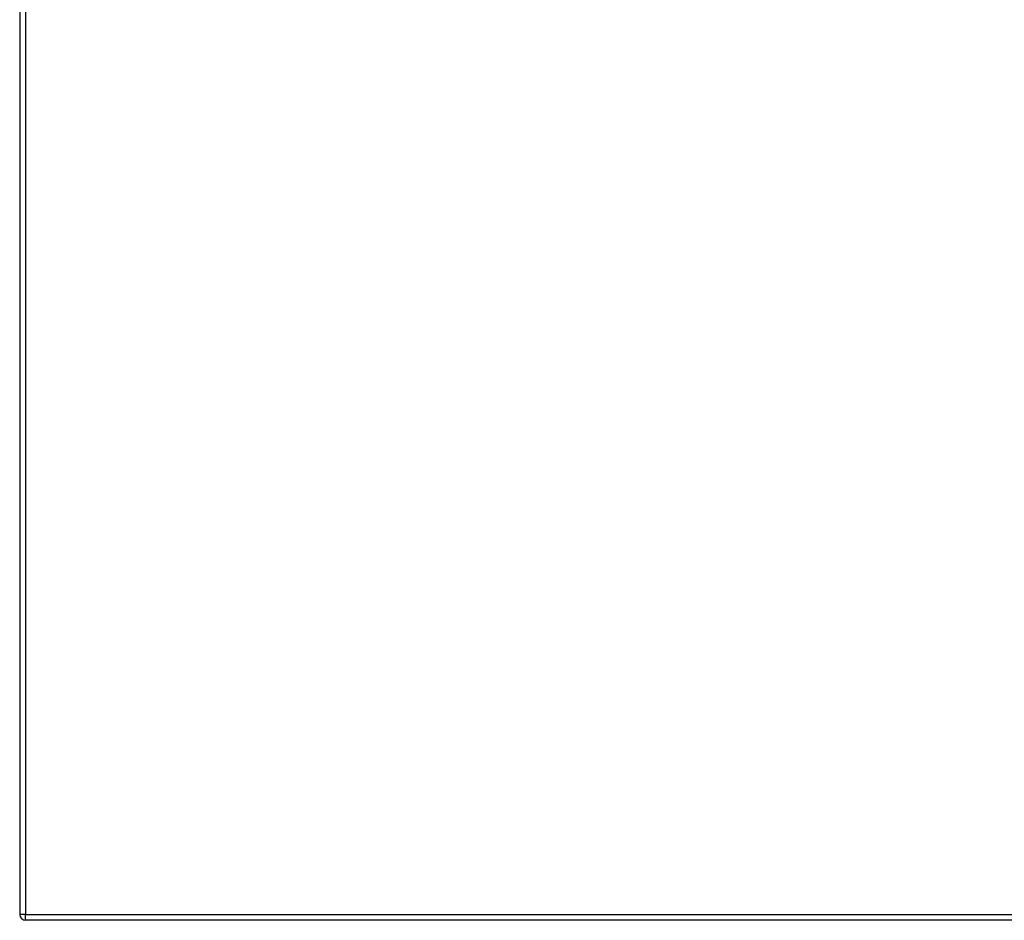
# Model space of a CAD drawing. Header units: inches. Extents: x 15 to 513, y 46 to 241.
# Tile 243 of 256: x 166 to 182, y 131 to 146. Entities that reach past the tile are written whole.
import ezdxf

# ---------------------------------------------------------------- set-up
doc = ezdxf.new("R2010")
doc.units = ezdxf.units.IN
doc.header["$MEASUREMENT"] = 0
doc.layers.add('Visible Edges(ANSI)', color=7, linetype='Continuous', lineweight=25)
doc.layers.add('Visible Tangent Edges(ANSI)', color=7, linetype='Continuous', lineweight=25)

msp = doc.modelspace()

# ---------------------------------------------------------------- linework, layer by layer
at = {"layer": 'Visible Edges(ANSI)'}
for p, q in [((165.791, 162.979), (165.791, 131.259)), ((219.495, 131.16), (165.89, 131.16))]:
    msp.add_line(p, q, dxfattribs=at)
msp.add_arc((165.89, 131.259), 0.099, 180, 270, dxfattribs=at)
at = {"layer": 'Visible Tangent Edges(ANSI)'}
for p, q in [((165.89, 162.979), (165.89, 131.259)), ((165.89, 131.259), (165.791, 131.259)), ((165.89, 131.16), (165.89, 131.259)), ((165.89, 131.259), (219.495, 131.259))]:
    msp.add_line(p, q, dxfattribs=at)

doc.saveas('drawing.dxf')
